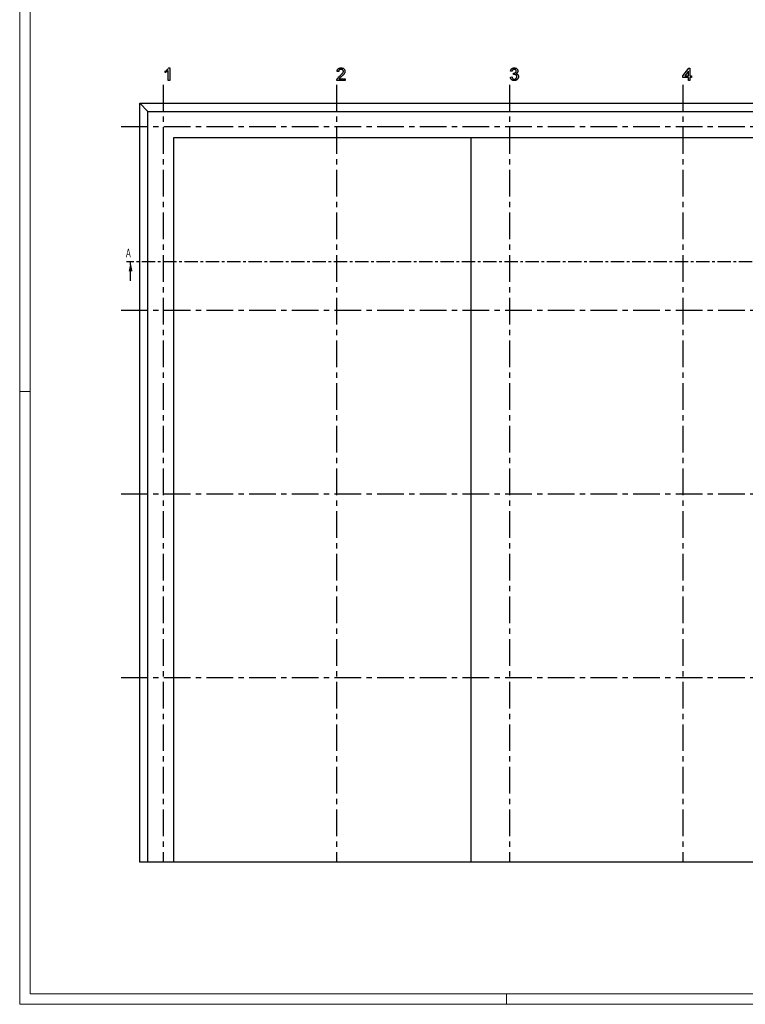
# Model space of a CAD drawing. Header units: millimetres. Extents: x 250 to 59450, y 0 to 41800.
# Tile 1 of 11: x 250 to 17537, y 250 to 23709. Entities that reach past the tile are written whole.
import ezdxf

# ---------------------------------------------------------------- set-up
doc = ezdxf.new("R2010")
doc.units = ezdxf.units.MM
doc.header["$LTSCALE"] = 50
doc.linetypes.add('CENTER', pattern=[10.16, 6.35, -1.27, 1.27, -1.27])
doc.linetypes.add('CENTERX2', pattern=[20.32, 12.7, -2.54, 2.54, -2.54])
doc.layers.add('SCHNITT', color=5, linetype='CENTER')
doc.styles.add('SLDTEXTSTYLE0', font='TXT', dxfattribs={"width": 0.605})

msp = doc.modelspace()

# ---------------------------------------------------------------- linework, layer by layer
at = {"color": 7, "linetype": 'Continuous', "lineweight": 18}
for p, q in [((249.96, 41799.98), (249.96, 249.98)), ((499.96, 41549.98), (499.96, 499.98)), ((249.96, 14849.98), (499.96, 14849.98)), ((58949.96, 499.98), (499.96, 499.98)), ((11849.96, 499.98), (11849.96, 249.98)), ((59199.96, 249.98), (249.96, 249.98))]:
    msp.add_line(p, q, dxfattribs=at)
at = {"color": 7, "linetype": 'CENTERX2'}
for p, q in [((3670.53, 22160.3), (3670.53, 3635.3)), ((7795.53, 22160.3), (7795.53, 3635.3)), ((11920.53, 22160.3), (11920.53, 3635.3)), ((16045.53, 22160.3), (16045.53, 3635.3)), ((2670.53, 21160.3), (33545.53, 21160.3)), ((2670.53, 16785.3), (33545.53, 16785.3)), ((2670.53, 12410.3), (33545.53, 12410.3)), ((2670.53, 8035.3), (33545.53, 8035.3))]:
    msp.add_line(p, q, dxfattribs=at)
at = {"color": 7, "linetype": 'Continuous', "lineweight": 25}
for p, q in [((3110.53, 21720.3), (3305.53, 21525.3)), ((3110.53, 21720.3), (33105.53, 21720.3)), ((3110.53, 3635.3), (3110.53, 21720.3)), ((3305.53, 3635.3), (3305.53, 21525.3)), ((3305.53, 21525.3), (32910.53, 21525.3)), ((3925.53, 3635.3), (3925.53, 20905.3)), ((3925.53, 20905.3), (32290.53, 20905.3)), ((10996.78, 20905.3), (10996.78, 3635.3)), ((3305.53, 3635.3), (3110.53, 3635.3)), ((3925.53, 3635.3), (3305.53, 3635.3)), ((10996.78, 3635.3), (3925.53, 3635.3)), ((18108.03, 3635.3), (10996.78, 3635.3))]:
    msp.add_line(p, q, dxfattribs=at)
at = {"color": 7, "linetype": 'Continuous', "flags": 128}
for points in [[(3824.37, 22260.3), (3785.91, 22260.3), (3785.91, 22260.3), (3785.91, 22494.08), (3785.91, 22494.08), (3779.18, 22487.77), (3771.49, 22481.46), (3762.77, 22475.09), (3753.1, 22468.78), (3743.24, 22462.89), (3733.87, 22457.72), (3725.03, 22453.39), (3716.68, 22449.85), (3716.68, 22449.85), (3716.68, 22485.3), (3716.68, 22485.3), (3730.98, 22492.93), (3744.32, 22501.29), (3756.76, 22510.42), (3768.3, 22520.34), (3778.58, 22530.55), (3787.17, 22540.65), (3794.2, 22550.57), (3799.61, 22560.3), (3799.61, 22560.3), (3824.37, 22560.3), (3824.37, 22560.3), (3824.37, 22260.3)], [(8003.22, 22298.76), (8003.22, 22260.3), (8003.22, 22260.3), (7807.06, 22260.3), (7807.06, 22260.3), (7807.19, 22267.15), (7807.91, 22273.94), (7809.17, 22280.49), (7811.09, 22286.99), (7811.09, 22286.99), (7815.12, 22297.44), (7820.29, 22307.84), (7826.42, 22317.99), (7833.69, 22328.09), (7837.83, 22333.14), (7842.46, 22338.37), (7847.57, 22343.72), (7853.16, 22349.18), (7859.23, 22354.83), (7865.72, 22360.6), (7872.75, 22366.49), (7880.26, 22372.5), (7880.26, 22372.5), (7891.8, 22382.3), (7902.32, 22391.55), (7911.87, 22400.21), (7920.41, 22408.32), (7927.92, 22415.83), (7934.47, 22422.74), (7940.06, 22429.05), (7944.62, 22434.82), (7948.47, 22440.29), (7951.78, 22445.7), (7954.54, 22451.05), (7956.82, 22456.34), (7958.63, 22461.62), (7959.89, 22466.85), (7960.67, 22472.02), (7960.91, 22477.13), (7960.91, 22477.13), (7960.67, 22482.18), (7959.95, 22486.99), (7958.81, 22491.61), (7957.12, 22496), (7955.02, 22500.21), (7952.38, 22504.23), (7949.31, 22508.02), (7945.77, 22511.62), (7941.86, 22514.93), (7937.59, 22517.75), (7933.09, 22520.22), (7928.34, 22522.2), (7923.23, 22523.7), (7917.82, 22524.79), (7912.17, 22525.45), (7906.22, 22525.69), (7906.22, 22525.69), (7899.97, 22525.45), (7894.02, 22524.79), (7888.37, 22523.7), (7883.09, 22522.14), (7878.04, 22520.1), (7873.41, 22517.63), (7869.02, 22514.75), (7865, 22511.38), (7861.39, 22507.66), (7858.21, 22503.57), (7855.56, 22499.12), (7853.4, 22494.38), (7851.66, 22489.27), (7850.39, 22483.8), (7849.67, 22477.97), (7849.37, 22471.84), (7849.37, 22471.84), (7810.91, 22475.69), (7810.91, 22475.69), (7812.23, 22485.72), (7814.16, 22495.1), (7816.8, 22503.87), (7820.05, 22512.05), (7824.01, 22519.62), (7828.58, 22526.59), (7833.87, 22532.9), (7839.76, 22538.61), (7846.31, 22543.72), (7853.34, 22548.1), (7860.97, 22551.83), (7869.14, 22554.89), (7877.8, 22557.24), (7886.99, 22558.92), (7896.79, 22559.94), (7907.06, 22560.3), (7907.06, 22560.3), (7917.46, 22559.94), (7927.26, 22558.8), (7936.51, 22556.94), (7945.23, 22554.35), (7953.4, 22550.99), (7960.97, 22546.9), (7968, 22542.09), (7974.49, 22536.5), (7980.32, 22530.37), (7985.37, 22523.88), (7989.64, 22517.03), (7993.18, 22509.88), (7995.89, 22502.31), (7997.81, 22494.38), (7999.01, 22486.14), (7999.37, 22477.49), (7999.37, 22477.49), (7998.95, 22468.6), (7997.69, 22459.76), (7995.53, 22450.99), (7992.58, 22442.27), (7988.68, 22433.56), (7983.63, 22424.55), (7977.44, 22415.35), (7970.11, 22405.86), (7965.84, 22400.87), (7960.85, 22395.46), (7955.14, 22389.69), (7948.77, 22383.44), (7941.68, 22376.83), (7933.87, 22369.74), (7925.33, 22362.29), (7916.14, 22354.41), (7916.14, 22354.41), (7908.27, 22347.98), (7901.18, 22342.09), (7894.75, 22336.68), (7888.98, 22331.88), (7883.99, 22327.61), (7879.66, 22323.88), (7876.06, 22320.64), (7873.17, 22317.99), (7863.98, 22308.44), (7856.46, 22298.76), (7856.46, 22298.76), (8003.22, 22298.76)], [(11939.76, 22341.07), (11978.22, 22344.92), (11978.22, 22344.92), (11979.84, 22338.01), (11981.7, 22331.64), (11983.81, 22325.69), (11986.21, 22320.34), (11988.74, 22315.41), (11991.56, 22311.02), (11994.62, 22307.12), (11997.93, 22303.69), (12001.48, 22300.75), (12005.32, 22298.16), (12009.47, 22296), (12013.92, 22294.26), (12018.6, 22292.87), (12023.59, 22291.85), (12028.88, 22291.25), (12034.47, 22291.07), (12034.47, 22291.07), (12041.02, 22291.31), (12047.21, 22292.15), (12053.1, 22293.48), (12058.63, 22295.4), (12063.8, 22297.8), (12068.66, 22300.75), (12073.23, 22304.23), (12077.44, 22308.26), (12081.22, 22312.71), (12084.53, 22317.39), (12087.29, 22322.32), (12089.58, 22327.49), (12091.32, 22332.96), (12092.58, 22338.67), (12093.36, 22344.62), (12093.6, 22350.87), (12093.6, 22350.87), (12093.36, 22356.82), (12092.64, 22362.47), (12091.38, 22367.87), (12089.64, 22372.98), (12087.41, 22377.85), (12084.71, 22382.48), (12081.46, 22386.8), (12077.74, 22390.89), (12073.65, 22394.62), (12069.26, 22397.8), (12064.64, 22400.51), (12059.71, 22402.73), (12054.54, 22404.47), (12049.07, 22405.74), (12043.36, 22406.46), (12037.35, 22406.7), (12037.35, 22406.7), (12032.06, 22406.46), (12026.18, 22405.67), (12019.62, 22404.41), (12012.47, 22402.61), (12012.47, 22402.61), (12016.44, 22437.23), (12016.44, 22437.23), (12019.56, 22436.92), (12021.97, 22436.8), (12021.97, 22436.8), (12032.55, 22437.53), (12042.52, 22439.63), (12052.02, 22443.11), (12060.91, 22448.04), (12065, 22451.05), (12068.48, 22454.47), (12071.49, 22458.2), (12073.89, 22462.41), (12075.81, 22466.91), (12077.14, 22471.84), (12077.98, 22477.13), (12078.22, 22482.78), (12078.22, 22482.78), (12078.04, 22487.35), (12077.44, 22491.67), (12076.42, 22495.82), (12075.03, 22499.73), (12073.23, 22503.45), (12071.01, 22507), (12068.42, 22510.36), (12065.42, 22513.49), (12062.11, 22516.37), (12058.57, 22518.84), (12054.84, 22520.94), (12050.81, 22522.62), (12046.61, 22523.94), (12042.16, 22524.91), (12037.47, 22525.51), (12032.55, 22525.69), (12032.55, 22525.69), (12022.93, 22524.97), (12014.22, 22522.8), (12006.28, 22519.2), (11999.19, 22514.15), (11996.01, 22511.08), (11993.12, 22507.66), (11990.54, 22503.87), (11988.25, 22499.73), (11986.27, 22495.22), (11984.53, 22490.35), (11983.15, 22485.12), (11982.06, 22479.53), (11982.06, 22479.53), (11943.6, 22483.38), (11943.6, 22483.38), (11945.53, 22492.27), (11947.93, 22500.69), (11950.87, 22508.56), (11954.36, 22515.89), (11958.33, 22522.74), (11962.83, 22529.05), (11967.88, 22534.88), (11973.41, 22540.17), (11979.42, 22544.92), (11985.79, 22549), (11992.46, 22552.43), (11999.55, 22555.25), (12006.94, 22557.48), (12014.76, 22559.04), (12022.87, 22560), (12031.34, 22560.3), (12031.34, 22560.3), (12043.06, 22559.64), (12054.24, 22557.72), (12065, 22554.47), (12075.27, 22549.97), (12084.77, 22544.38), (12093.06, 22537.83), (12100.15, 22530.31), (12106.04, 22521.84), (12110.67, 22512.83), (12114.04, 22503.51), (12116.02, 22493.9), (12116.68, 22484.04), (12116.68, 22484.04), (12116.02, 22474.73), (12114.1, 22465.83), (12110.85, 22457.42), (12106.34, 22449.36), (12100.57, 22441.97), (12093.54, 22435.36), (12085.25, 22429.53), (12075.75, 22424.55), (12075.75, 22424.55), (12082.19, 22422.8), (12088.19, 22420.64), (12093.9, 22418.05), (12099.25, 22415.11), (12104.24, 22411.68), (12108.87, 22407.9), (12113.13, 22403.63), (12117.04, 22399), (12120.59, 22394.02), (12123.59, 22388.73), (12126.18, 22383.14), (12128.34, 22377.25), (12129.96, 22371), (12131.1, 22364.51), (12131.82, 22357.66), (12132.06, 22350.57), (12132.06, 22350.57), (12131.64, 22340.89), (12130.32, 22331.64), (12128.1, 22322.74), (12125.03, 22314.21), (12121.13, 22306.04), (12116.26, 22298.22), (12110.55, 22290.83), (12104, 22283.8), (12096.79, 22277.37), (12089.1, 22271.84), (12080.92, 22267.15), (12072.27, 22263.31), (12063.19, 22260.3), (12053.64, 22258.14), (12043.6, 22256.88), (12033.09, 22256.46), (12033.09, 22256.46), (12023.65, 22256.82), (12014.58, 22257.96), (12005.92, 22259.76), (11997.75, 22262.35), (11989.88, 22265.65), (11982.49, 22269.74), (11975.51, 22274.49), (11968.9, 22280.01), (11962.83, 22286.14), (11957.49, 22292.69), (11952.86, 22299.67), (11948.83, 22307.06), (11945.53, 22314.93), (11942.94, 22323.22), (11941.02, 22331.94), (11939.76, 22341.07)], [(16180.14, 22260.3), (16180.14, 22333.38), (16180.14, 22333.38), (16049.37, 22333.38), (16049.37, 22333.38), (16049.37, 22371.84), (16049.37, 22371.84), (16191.68, 22556.46), (16191.68, 22556.46), (16218.6, 22556.46), (16218.6, 22556.46), (16218.6, 22371.84), (16218.6, 22371.84), (16257.06, 22371.84), (16257.06, 22371.84), (16257.06, 22333.38), (16257.06, 22333.38), (16218.6, 22333.38), (16218.6, 22333.38), (16218.6, 22260.3), (16218.6, 22260.3), (16180.14, 22260.3)], [(16180.14, 22371.84), (16180.14, 22479.89), (16180.14, 22479.89), (16096.85, 22371.84), (16096.85, 22371.84), (16180.14, 22371.84)]]:
    msp.add_lwpolyline(points, dxfattribs=at)
at = {"layer": 'SCHNITT'}
for p, q in [((33449.95, 17938.38), (2792.58, 17938.38)), ((2892.58, 17488.38), (2892.58, 17938.38))]:
    msp.add_line(p, q, dxfattribs=at)
msp.add_solid([(2892.58, 17938.38), (2847.58, 17713.38), (2937.58, 17713.38)], dxfattribs=at)

# ---------------------------------------------------------------- texts
at = {"layer": 'SCHNITT', "insert": (2781.7, 18253.48), "char_height": 205.47, "attachment_point": 1, "style": 'SLDTEXTSTYLE0'}
msp.add_mtext('A', dxfattribs=at)

doc.saveas('drawing.dxf')
